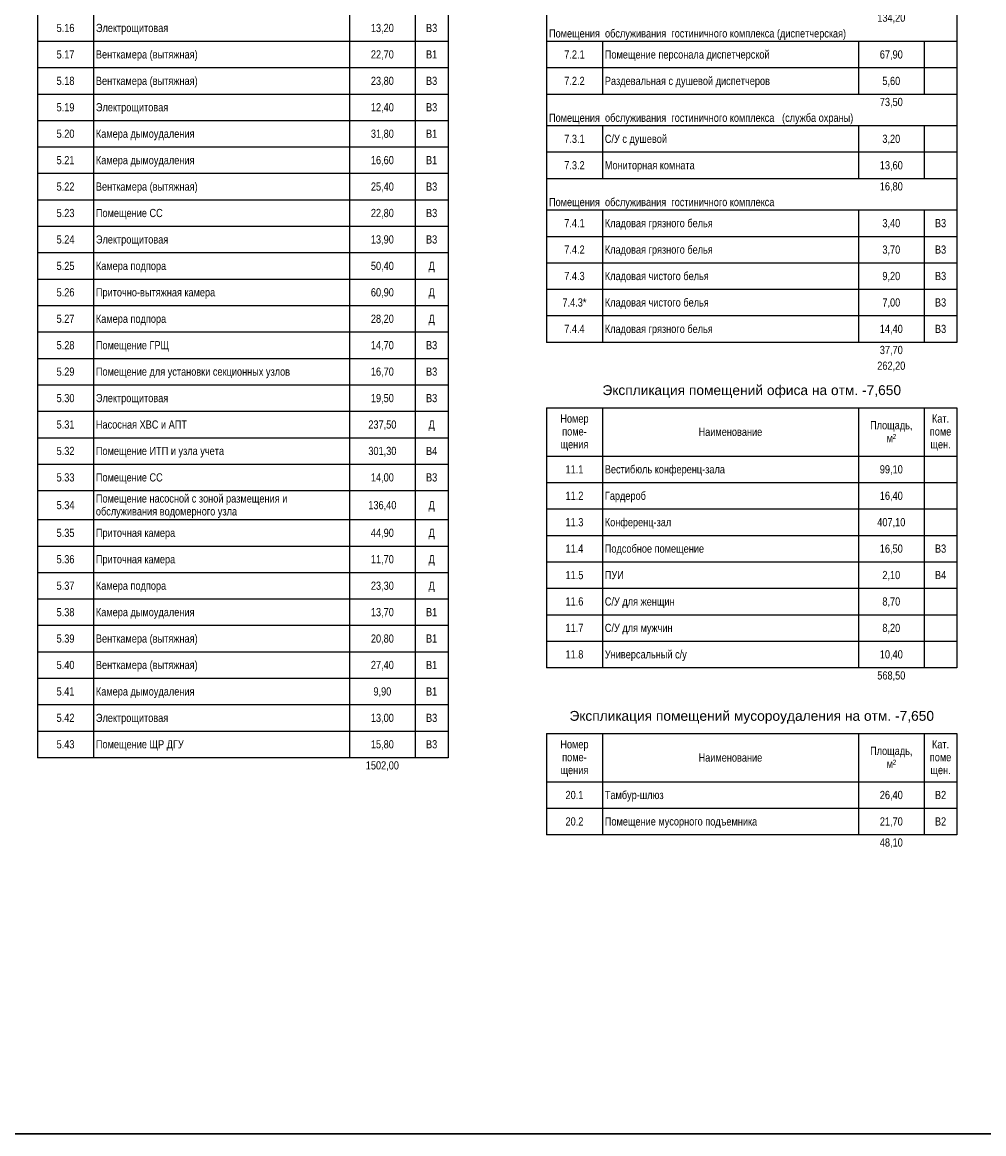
# Model space of a CAD drawing. Header units: millimetres. Extents: x -277772 to 277599, y -59564 to 282085.
# Tile 175 of 190: x 213569 to 242853, y 9064 to 42913. Entities that reach past the tile are written whole.
import ezdxf

# ---------------------------------------------------------------- set-up
doc = ezdxf.new("R2010")
doc.units = ezdxf.units.MM
doc.layers.add('UNPLOTTED', color=2, linetype='Continuous', plot=False)
doc.styles.add('Arial', font='arial.ttf', dxfattribs={"width": 0.8, "height": 350})
doc.styles.add('Arial_4', font='arial.ttf', dxfattribs={"height": 3})

# ---------------------------------------------------------------- blocks, each defined once
blk = doc.blocks.new('A$C5a34e52e')
for p, q in [((318.29, 413.56), (318.29, 213.56)), ((443.29, 413.56), (443.29, 213.56)), ((163.29, 297.55), (163.29, 289.5)), ((180.29, 297.55), (180.29, 289.5)), ((258.29, 297.55), (258.29, 289.5)), ((278.29, 297.55), (278.29, 289.5)), ((288.29, 297.55), (288.29, 289.5)), ((288.29, 297.55), (288.29, 289.5)), ((180.29, 289.5), (163.29, 289.5)), ((163.29, 289.5), (163.29, 281.45)), ((258.29, 289.5), (180.29, 289.5)), ((180.29, 289.5), (180.29, 281.45)), ((278.29, 289.5), (258.29, 289.5)), ((258.29, 289.5), (258.29, 281.45)), ((288.29, 289.5), (278.29, 289.5)), ((278.29, 289.5), (278.29, 281.45)), ((288.29, 289.5), (288.29, 289.5)), ((288.29, 289.5), (288.29, 281.45)), ((288.29, 289.5), (288.29, 281.45)), ((335.29, 289.48), (318.29, 289.48)), ((318.29, 289.48), (318.29, 281.43)), ((413.29, 289.48), (335.29, 289.48)), ((335.29, 289.48), (335.29, 281.43)), ((433.29, 289.48), (413.29, 289.48)), ((413.29, 289.48), (413.29, 281.43)), ((443.29, 289.48), (433.29, 289.48)), ((433.29, 289.48), (433.29, 281.43)), ((443.29, 289.48), (443.29, 289.48)), ((443.29, 289.48), (443.29, 281.43)), ((443.29, 289.48), (443.29, 281.43)), ((180.29, 281.45), (163.29, 281.45)), ((163.29, 281.45), (163.29, 273.4)), ((258.29, 281.45), (180.29, 281.45)), ((180.29, 281.45), (180.29, 273.4)), ((278.29, 281.45), (258.29, 281.45)), ((258.29, 281.45), (258.29, 273.4)), ((288.29, 281.45), (278.29, 281.45)), ((278.29, 281.45), (278.29, 273.4)), ((288.29, 281.45), (288.29, 281.45)), ((288.29, 281.45), (288.29, 273.4)), ((288.29, 281.45), (288.29, 273.4)), ((335.29, 281.43), (318.29, 281.43)), ((318.29, 281.43), (318.29, 273.38)), ((413.29, 281.43), (335.29, 281.43)), ((335.29, 281.43), (335.29, 273.38)), ((433.29, 281.43), (413.29, 281.43)), ((413.29, 281.43), (413.29, 273.38)), ((443.29, 281.43), (433.29, 281.43)), ((433.29, 281.43), (433.29, 273.38)), ((443.29, 281.43), (443.29, 281.43)), ((443.29, 281.43), (443.29, 273.38)), ((443.29, 281.43), (443.29, 273.38)), ((180.29, 273.4), (163.29, 273.4)), ((163.29, 273.4), (163.29, 265.35)), ((258.29, 273.4), (180.29, 273.4)), ((180.29, 273.4), (180.29, 265.35)), ((278.29, 273.4), (258.29, 273.4)), ((258.29, 273.4), (258.29, 265.35)), ((288.29, 273.4), (278.29, 273.4)), ((278.29, 273.4), (278.29, 265.35)), ((288.29, 273.4), (288.29, 273.4)), ((288.29, 273.4), (288.29, 265.35)), ((288.29, 273.4), (288.29, 265.35)), ((335.29, 273.38), (318.29, 273.38)), ((413.29, 273.38), (335.29, 273.38)), ((433.29, 273.38), (413.29, 273.38)), ((443.29, 273.38), (433.29, 273.38)), ((443.29, 273.38), (443.29, 273.38)), ((180.29, 265.35), (163.29, 265.35)), ((163.29, 265.35), (163.29, 257.3)), ((258.29, 265.35), (180.29, 265.35)), ((180.29, 265.35), (180.29, 257.3)), ((278.29, 265.35), (258.29, 265.35)), ((258.29, 265.35), (258.29, 257.3)), ((288.29, 265.35), (278.29, 265.35)), ((278.29, 265.35), (278.29, 257.3)), ((288.29, 265.35), (288.29, 265.35)), ((288.29, 265.35), (288.29, 257.3)), ((288.29, 265.35), (288.29, 257.3)), ((335.29, 263.8), (318.29, 263.8)), ((318.29, 263.8), (318.29, 255.75)), ((413.29, 263.8), (335.29, 263.8)), ((335.29, 263.8), (335.29, 255.75)), ((433.29, 263.8), (413.29, 263.8)), ((413.29, 263.8), (413.29, 255.75)), ((443.29, 263.8), (433.29, 263.8)), ((433.29, 263.8), (433.29, 255.75)), ((443.29, 263.8), (443.29, 263.8)), ((443.29, 263.8), (443.29, 255.75)), ((443.29, 263.8), (443.29, 255.75)), ((180.29, 257.3), (163.29, 257.3)), ((163.29, 257.3), (163.29, 249.25)), ((258.29, 257.3), (180.29, 257.3)), ((180.29, 257.3), (180.29, 249.25)), ((278.29, 257.3), (258.29, 257.3)), ((258.29, 257.3), (258.29, 249.25)), ((288.29, 257.3), (278.29, 257.3)), ((278.29, 257.3), (278.29, 249.25)), ((288.29, 257.3), (288.29, 257.3)), ((288.29, 257.3), (288.29, 249.25)), ((288.29, 257.3), (288.29, 249.25)), ((335.29, 255.75), (318.29, 255.75)), ((318.29, 255.75), (318.29, 247.7)), ((413.29, 255.75), (335.29, 255.75)), ((335.29, 255.75), (335.29, 247.7)), ((433.29, 255.75), (413.29, 255.75)), ((413.29, 255.75), (413.29, 247.7)), ((443.29, 255.75), (433.29, 255.75)), ((433.29, 255.75), (433.29, 247.7)), ((443.29, 255.75), (443.29, 255.75)), ((443.29, 255.75), (443.29, 247.7)), ((443.29, 255.75), (443.29, 247.7)), ((180.29, 249.25), (163.29, 249.25)), ((163.29, 249.25), (163.29, 241.2)), ((258.29, 249.25), (180.29, 249.25)), ((180.29, 249.25), (180.29, 241.2)), ((278.29, 249.25), (258.29, 249.25)), ((258.29, 249.25), (258.29, 241.2)), ((288.29, 249.25), (278.29, 249.25)), ((278.29, 249.25), (278.29, 241.2)), ((288.29, 249.25), (288.29, 249.25)), ((288.29, 249.25), (288.29, 241.2)), ((288.29, 249.25), (288.29, 241.2)), ((335.29, 247.7), (318.29, 247.7)), ((413.29, 247.7), (335.29, 247.7)), ((433.29, 247.7), (413.29, 247.7)), ((443.29, 247.7), (433.29, 247.7)), ((443.29, 247.7), (443.29, 247.7)), ((180.29, 241.2), (163.29, 241.2)), ((163.29, 241.2), (163.29, 233.15)), ((258.29, 241.2), (180.29, 241.2)), ((180.29, 241.2), (180.29, 233.15)), ((278.29, 241.2), (258.29, 241.2)), ((258.29, 241.2), (258.29, 233.15)), ((288.29, 241.2), (278.29, 241.2)), ((278.29, 241.2), (278.29, 233.15)), ((288.29, 241.2), (288.29, 241.2)), ((288.29, 241.2), (288.29, 233.15)), ((288.29, 241.2), (288.29, 233.15)), ((335.29, 238.11), (318.29, 238.11)), ((318.29, 238.11), (318.29, 230.06)), ((413.29, 238.11), (335.29, 238.11)), ((335.29, 238.11), (335.29, 230.06)), ((433.29, 238.11), (413.29, 238.11)), ((413.29, 238.11), (413.29, 230.06)), ((443.29, 238.11), (433.29, 238.11)), ((433.29, 238.11), (433.29, 230.06)), ((443.29, 238.11), (443.29, 238.11)), ((443.29, 238.11), (443.29, 230.06)), ((443.29, 238.11), (443.29, 230.06)), ((180.29, 233.15), (163.29, 233.15)), ((163.29, 233.15), (163.29, 225.1)), ((258.29, 233.15), (180.29, 233.15)), ((180.29, 233.15), (180.29, 225.1)), ((278.29, 233.15), (258.29, 233.15)), ((258.29, 233.15), (258.29, 225.1)), ((288.29, 233.15), (278.29, 233.15)), ((278.29, 233.15), (278.29, 225.1)), ((288.29, 233.15), (288.29, 233.15)), ((288.29, 233.15), (288.29, 225.1)), ((288.29, 233.15), (288.29, 225.1)), ((335.29, 230.06), (318.29, 230.06)), ((318.29, 230.06), (318.29, 222.01)), ((413.29, 230.06), (335.29, 230.06)), ((335.29, 230.06), (335.29, 222.01)), ((433.29, 230.06), (413.29, 230.06)), ((413.29, 230.06), (413.29, 222.01)), ((443.29, 230.06), (433.29, 230.06)), ((433.29, 230.06), (433.29, 222.01)), ((443.29, 230.06), (443.29, 230.06)), ((443.29, 230.06), (443.29, 222.01)), ((443.29, 230.06), (443.29, 222.01)), ((180.29, 225.1), (163.29, 225.1)), ((163.29, 225.1), (163.29, 217.05)), ((258.29, 225.1), (180.29, 225.1)), ((180.29, 225.1), (180.29, 217.05)), ((278.29, 225.1), (258.29, 225.1)), ((258.29, 225.1), (258.29, 217.05)), ((288.29, 225.1), (278.29, 225.1)), ((278.29, 225.1), (278.29, 217.05)), ((288.29, 225.1), (288.29, 225.1)), ((288.29, 225.1), (288.29, 217.05)), ((288.29, 225.1), (288.29, 217.05)), ((335.29, 222.01), (318.29, 222.01)), ((318.29, 222.01), (318.29, 213.96)), ((413.29, 222.01), (335.29, 222.01)), ((335.29, 222.01), (335.29, 213.96)), ((433.29, 222.01), (413.29, 222.01)), ((413.29, 222.01), (413.29, 213.96)), ((443.29, 222.01), (433.29, 222.01)), ((433.29, 222.01), (433.29, 213.96)), ((443.29, 222.01), (443.29, 222.01)), ((443.29, 222.01), (443.29, 213.96)), ((443.29, 222.01), (443.29, 213.96)), ((180.29, 217.05), (163.29, 217.05)), ((163.29, 217.05), (163.29, 209)), ((258.29, 217.05), (180.29, 217.05)), ((180.29, 217.05), (180.29, 209)), ((278.29, 217.05), (258.29, 217.05)), ((258.29, 217.05), (258.29, 209)), ((288.29, 217.05), (278.29, 217.05)), ((278.29, 217.05), (278.29, 209)), ((288.29, 217.05), (288.29, 217.05)), ((288.29, 217.05), (288.29, 209)), ((288.29, 217.05), (288.29, 209)), ((335.29, 213.96), (318.29, 213.96)), ((318.29, 213.96), (318.29, 205.91)), ((413.29, 213.96), (335.29, 213.96)), ((335.29, 213.96), (335.29, 205.91)), ((433.29, 213.96), (413.29, 213.96)), ((413.29, 213.96), (413.29, 205.91)), ((443.29, 213.96), (433.29, 213.96)), ((433.29, 213.96), (433.29, 205.91)), ((443.29, 213.96), (443.29, 213.96)), ((443.29, 213.96), (443.29, 205.91)), ((443.29, 213.96), (443.29, 205.91)), ((180.29, 209), (163.29, 209)), ((163.29, 209), (163.29, 200.95)), ((258.29, 209), (180.29, 209)), ((180.29, 209), (180.29, 200.95)), ((278.29, 209), (258.29, 209)), ((258.29, 209), (258.29, 200.95)), ((288.29, 209), (278.29, 209)), ((278.29, 209), (278.29, 200.95)), ((288.29, 209), (288.29, 209)), ((288.29, 209), (288.29, 200.95)), ((288.29, 209), (288.29, 200.95)), ((335.29, 205.91), (318.29, 205.91)), ((318.29, 205.91), (318.29, 197.86)), ((413.29, 205.91), (335.29, 205.91)), ((335.29, 205.91), (335.29, 197.86)), ((433.29, 205.91), (413.29, 205.91)), ((413.29, 205.91), (413.29, 197.86)), ((443.29, 205.91), (433.29, 205.91)), ((433.29, 205.91), (433.29, 197.86)), ((443.29, 205.91), (443.29, 205.91)), ((443.29, 205.91), (443.29, 197.86)), ((443.29, 205.91), (443.29, 197.86)), ((180.29, 200.95), (163.29, 200.95)), ((163.29, 200.95), (163.29, 192.9)), ((258.29, 200.95), (180.29, 200.95)), ((180.29, 200.95), (180.29, 192.9)), ((278.29, 200.95), (258.29, 200.95)), ((258.29, 200.95), (258.29, 192.9)), ((288.29, 200.95), (278.29, 200.95)), ((278.29, 200.95), (278.29, 192.9)), ((288.29, 200.95), (288.29, 200.95)), ((288.29, 200.95), (288.29, 192.9)), ((288.29, 200.95), (288.29, 192.9)), ((335.29, 197.86), (318.29, 197.86)), ((413.29, 197.86), (335.29, 197.86)), ((433.29, 197.86), (413.29, 197.86)), ((443.29, 197.86), (433.29, 197.86)), ((443.29, 197.86), (443.29, 197.86)), ((180.29, 192.9), (163.29, 192.9)), ((163.29, 192.9), (163.29, 184.85)), ((258.29, 192.9), (180.29, 192.9)), ((180.29, 192.9), (180.29, 184.85)), ((278.29, 192.9), (258.29, 192.9)), ((258.29, 192.9), (258.29, 184.85)), ((288.29, 192.9), (278.29, 192.9)), ((278.29, 192.9), (278.29, 184.85)), ((288.29, 192.9), (288.29, 192.9)), ((288.29, 192.9), (288.29, 184.85)), ((288.29, 192.9), (288.29, 184.85)), ((180.29, 184.85), (163.29, 184.85)), ((163.29, 184.85), (163.29, 176.8)), ((258.29, 184.85), (180.29, 184.85)), ((180.29, 184.85), (180.29, 176.8)), ((278.29, 184.85), (258.29, 184.85)), ((258.29, 184.85), (258.29, 176.8)), ((288.29, 184.85), (278.29, 184.85)), ((278.29, 184.85), (278.29, 176.8)), ((288.29, 184.85), (288.29, 184.85)), ((288.29, 184.85), (288.29, 176.8)), ((288.29, 184.85), (288.29, 176.8)), ((180.29, 176.8), (163.29, 176.8)), ((163.29, 176.8), (163.29, 168.75)), ((258.29, 176.8), (180.29, 176.8)), ((180.29, 176.8), (180.29, 168.75)), ((278.29, 176.8), (258.29, 176.8)), ((258.29, 176.8), (258.29, 168.75)), ((288.29, 176.8), (278.29, 176.8)), ((278.29, 176.8), (278.29, 168.75)), ((288.29, 176.8), (288.29, 176.8)), ((288.29, 176.8), (288.29, 168.75)), ((288.29, 176.8), (288.29, 168.75)), ((318.29, 177.91), (318.29, 163.15)), ((318.29, 177.91), (443.29, 177.91)), ((335.29, 177.91), (335.29, 163.15)), ((413.29, 177.91), (413.29, 163.15)), ((433.29, 177.91), (433.29, 163.15)), ((443.29, 177.91), (443.29, 163.15)), ((443.29, 177.91), (443.29, 163.15)), ((180.29, 168.75), (163.29, 168.75)), ((163.29, 168.75), (163.29, 160.7)), ((258.29, 168.75), (180.29, 168.75)), ((180.29, 168.75), (180.29, 160.7)), ((278.29, 168.75), (258.29, 168.75)), ((258.29, 168.75), (258.29, 160.7)), ((288.29, 168.75), (278.29, 168.75)), ((278.29, 168.75), (278.29, 160.7)), ((288.29, 168.75), (288.29, 168.75)), ((288.29, 168.75), (288.29, 160.7)), ((288.29, 168.75), (288.29, 160.7)), ((335.29, 163.15), (318.29, 163.15)), ((318.29, 163.15), (318.29, 155.1)), ((413.29, 163.15), (335.29, 163.15)), ((335.29, 163.15), (335.29, 155.1)), ((433.29, 163.15), (413.29, 163.15)), ((413.29, 163.15), (413.29, 155.1)), ((443.29, 163.15), (433.29, 163.15)), ((433.29, 163.15), (433.29, 155.1)), ((443.29, 163.15), (443.29, 163.15)), ((443.29, 163.15), (443.29, 155.1)), ((443.29, 163.15), (443.29, 155.1)), ((180.29, 160.7), (163.29, 160.7)), ((163.29, 160.7), (163.29, 152.65)), ((258.29, 160.7), (180.29, 160.7)), ((180.29, 160.7), (180.29, 152.65)), ((278.29, 160.7), (258.29, 160.7)), ((258.29, 160.7), (258.29, 152.65)), ((288.29, 160.7), (278.29, 160.7)), ((278.29, 160.7), (278.29, 152.65)), ((288.29, 160.7), (288.29, 160.7)), ((288.29, 160.7), (288.29, 152.65)), ((288.29, 160.7), (288.29, 152.65)), ((180.29, 152.65), (163.29, 152.65)), ((163.29, 152.65), (163.29, 143.81)), ((258.29, 152.65), (180.29, 152.65)), ((180.29, 152.65), (180.29, 143.81)), ((278.29, 152.65), (258.29, 152.65)), ((258.29, 152.65), (258.29, 143.81)), ((288.29, 152.65), (278.29, 152.65)), ((278.29, 152.65), (278.29, 143.81)), ((288.29, 152.65), (288.29, 152.65)), ((288.29, 152.65), (288.29, 143.81)), ((288.29, 152.65), (288.29, 143.81)), ((335.29, 155.1), (318.29, 155.1)), ((318.29, 155.1), (318.29, 147.05)), ((413.29, 155.1), (335.29, 155.1)), ((335.29, 155.1), (335.29, 147.05)), ((433.29, 155.1), (413.29, 155.1)), ((413.29, 155.1), (413.29, 147.05)), ((443.29, 155.1), (433.29, 155.1)), ((433.29, 155.1), (433.29, 147.05)), ((443.29, 155.1), (443.29, 155.1)), ((443.29, 155.1), (443.29, 147.05)), ((443.29, 155.1), (443.29, 147.05)), ((335.29, 147.05), (318.29, 147.05)), ((318.29, 147.05), (318.29, 139)), ((413.29, 147.05), (335.29, 147.05)), ((335.29, 147.05), (335.29, 139)), ((433.29, 147.05), (413.29, 147.05)), ((413.29, 147.05), (413.29, 139)), ((443.29, 147.05), (433.29, 147.05)), ((433.29, 147.05), (433.29, 139)), ((443.29, 147.05), (443.29, 147.05)), ((443.29, 147.05), (443.29, 139)), ((443.29, 147.05), (443.29, 139)), ((180.29, 143.81), (163.29, 143.81)), ((163.29, 143.81), (163.29, 135.76)), ((258.29, 143.81), (180.29, 143.81)), ((180.29, 143.81), (180.29, 135.76)), ((278.29, 143.81), (258.29, 143.81)), ((258.29, 143.81), (258.29, 135.76)), ((288.29, 143.81), (278.29, 143.81)), ((278.29, 143.81), (278.29, 135.76)), ((288.29, 143.81), (288.29, 143.81)), ((288.29, 143.81), (288.29, 135.76)), ((288.29, 143.81), (288.29, 135.76)), ((335.29, 139), (318.29, 139)), ((318.29, 139), (318.29, 130.95)), ((413.29, 139), (335.29, 139)), ((335.29, 139), (335.29, 130.95)), ((433.29, 139), (413.29, 139)), ((413.29, 139), (413.29, 130.95)), ((443.29, 139), (433.29, 139)), ((433.29, 139), (433.29, 130.95)), ((443.29, 139), (443.29, 139)), ((443.29, 139), (443.29, 130.95)), ((443.29, 139), (443.29, 130.95)), ((180.29, 135.76), (163.29, 135.76)), ((163.29, 135.76), (163.29, 127.71)), ((258.29, 135.76), (180.29, 135.76)), ((180.29, 135.76), (180.29, 127.71)), ((278.29, 135.76), (258.29, 135.76)), ((258.29, 135.76), (258.29, 127.71)), ((288.29, 135.76), (278.29, 135.76)), ((278.29, 135.76), (278.29, 127.71)), ((288.29, 135.76), (288.29, 135.76)), ((288.29, 135.76), (288.29, 127.71)), ((288.29, 135.76), (288.29, 127.71)), ((335.29, 130.95), (318.29, 130.95)), ((318.29, 130.95), (318.29, 122.9)), ((413.29, 130.95), (335.29, 130.95)), ((335.29, 130.95), (335.29, 122.9)), ((433.29, 130.95), (413.29, 130.95)), ((413.29, 130.95), (413.29, 122.9)), ((443.29, 130.95), (433.29, 130.95)), ((433.29, 130.95), (433.29, 122.9)), ((443.29, 130.95), (443.29, 130.95)), ((443.29, 130.95), (443.29, 122.9)), ((443.29, 130.95), (443.29, 122.9)), ((180.29, 127.71), (163.29, 127.71)), ((163.29, 127.71), (163.29, 119.66)), ((258.29, 127.71), (180.29, 127.71)), ((180.29, 127.71), (180.29, 119.66)), ((278.29, 127.71), (258.29, 127.71)), ((258.29, 127.71), (258.29, 119.66)), ((288.29, 127.71), (278.29, 127.71)), ((278.29, 127.71), (278.29, 119.66)), ((288.29, 127.71), (288.29, 127.71)), ((288.29, 127.71), (288.29, 119.66)), ((288.29, 127.71), (288.29, 119.66)), ((335.29, 122.9), (318.29, 122.9)), ((318.29, 122.9), (318.29, 114.85)), ((413.29, 122.9), (335.29, 122.9)), ((335.29, 122.9), (335.29, 114.85)), ((433.29, 122.9), (413.29, 122.9)), ((413.29, 122.9), (413.29, 114.85)), ((443.29, 122.9), (433.29, 122.9)), ((433.29, 122.9), (433.29, 114.85)), ((443.29, 122.9), (443.29, 122.9)), ((443.29, 122.9), (443.29, 114.85)), ((443.29, 122.9), (443.29, 114.85)), ((180.29, 119.66), (163.29, 119.66)), ((163.29, 119.66), (163.29, 111.61)), ((258.29, 119.66), (180.29, 119.66)), ((180.29, 119.66), (180.29, 111.61)), ((278.29, 119.66), (258.29, 119.66)), ((258.29, 119.66), (258.29, 111.61)), ((288.29, 119.66), (278.29, 119.66)), ((278.29, 119.66), (278.29, 111.61)), ((288.29, 119.66), (288.29, 119.66)), ((288.29, 119.66), (288.29, 111.61)), ((288.29, 119.66), (288.29, 111.61)), ((335.29, 114.85), (318.29, 114.85)), ((318.29, 114.85), (318.29, 106.8)), ((413.29, 114.85), (335.29, 114.85)), ((335.29, 114.85), (335.29, 106.8)), ((433.29, 114.85), (413.29, 114.85)), ((413.29, 114.85), (413.29, 106.8)), ((443.29, 114.85), (433.29, 114.85)), ((433.29, 114.85), (433.29, 106.8)), ((443.29, 114.85), (443.29, 114.85)), ((443.29, 114.85), (443.29, 106.8)), ((443.29, 114.85), (443.29, 106.8)), ((180.29, 111.61), (163.29, 111.61)), ((163.29, 111.61), (163.29, 103.56)), ((258.29, 111.61), (180.29, 111.61)), ((180.29, 111.61), (180.29, 103.56)), ((278.29, 111.61), (258.29, 111.61)), ((258.29, 111.61), (258.29, 103.56)), ((288.29, 111.61), (278.29, 111.61)), ((278.29, 111.61), (278.29, 103.56)), ((288.29, 111.61), (288.29, 111.61)), ((288.29, 111.61), (288.29, 103.56)), ((288.29, 111.61), (288.29, 103.56)), ((335.29, 106.8), (318.29, 106.8)), ((318.29, 106.8), (318.29, 98.75)), ((413.29, 106.8), (335.29, 106.8)), ((335.29, 106.8), (335.29, 98.75)), ((433.29, 106.8), (413.29, 106.8)), ((413.29, 106.8), (413.29, 98.75)), ((443.29, 106.8), (433.29, 106.8)), ((433.29, 106.8), (433.29, 98.75)), ((443.29, 106.8), (443.29, 106.8)), ((443.29, 106.8), (443.29, 98.75)), ((443.29, 106.8), (443.29, 98.75)), ((180.29, 103.56), (163.29, 103.56)), ((163.29, 103.56), (163.29, 95.51)), ((258.29, 103.56), (180.29, 103.56)), ((180.29, 103.56), (180.29, 95.51)), ((278.29, 103.56), (258.29, 103.56)), ((258.29, 103.56), (258.29, 95.51)), ((288.29, 103.56), (278.29, 103.56)), ((278.29, 103.56), (278.29, 95.51)), ((288.29, 103.56), (288.29, 103.56)), ((288.29, 103.56), (288.29, 95.51)), ((288.29, 103.56), (288.29, 95.51)), ((335.29, 98.75), (318.29, 98.75)), ((413.29, 98.75), (335.29, 98.75)), ((433.29, 98.75), (413.29, 98.75)), ((443.29, 98.75), (433.29, 98.75)), ((443.29, 98.75), (443.29, 98.75)), ((180.29, 95.51), (163.29, 95.51)), ((163.29, 95.51), (163.29, 87.46)), ((258.29, 95.51), (180.29, 95.51)), ((180.29, 95.51), (180.29, 87.46)), ((278.29, 95.51), (258.29, 95.51)), ((258.29, 95.51), (258.29, 87.46)), ((288.29, 95.51), (278.29, 95.51)), ((278.29, 95.51), (278.29, 87.46)), ((288.29, 95.51), (288.29, 95.51)), ((288.29, 95.51), (288.29, 87.46)), ((288.29, 95.51), (288.29, 87.46)), ((180.29, 87.46), (163.29, 87.46)), ((163.29, 87.46), (163.29, 79.41)), ((258.29, 87.46), (180.29, 87.46)), ((180.29, 87.46), (180.29, 79.41)), ((278.29, 87.46), (258.29, 87.46)), ((258.29, 87.46), (258.29, 79.41)), ((288.29, 87.46), (278.29, 87.46)), ((278.29, 87.46), (278.29, 79.41)), ((288.29, 87.46), (288.29, 87.46)), ((288.29, 87.46), (288.29, 79.41)), ((288.29, 87.46), (288.29, 79.41)), ((180.29, 79.41), (163.29, 79.41)), ((163.29, 79.41), (163.29, 71.36)), ((258.29, 79.41), (180.29, 79.41)), ((180.29, 79.41), (180.29, 71.36)), ((278.29, 79.41), (258.29, 79.41)), ((258.29, 79.41), (258.29, 71.36)), ((288.29, 79.41), (278.29, 79.41)), ((278.29, 79.41), (278.29, 71.36)), ((288.29, 79.41), (288.29, 79.41)), ((288.29, 79.41), (288.29, 71.36)), ((288.29, 79.41), (288.29, 71.36)), ((318.29, 78.73), (318.29, 63.97)), ((318.29, 78.73), (443.29, 78.73)), ((335.29, 78.73), (335.29, 63.97)), ((413.29, 78.73), (413.29, 63.97)), ((433.29, 78.73), (433.29, 63.97)), ((443.29, 78.73), (443.29, 63.97)), ((443.29, 78.73), (443.29, 63.97)), ((180.29, 71.36), (163.29, 71.36)), ((258.29, 71.36), (180.29, 71.36)), ((278.29, 71.36), (258.29, 71.36)), ((288.29, 71.36), (278.29, 71.36)), ((288.29, 71.36), (288.29, 71.36)), ((335.29, 63.97), (318.29, 63.97)), ((318.29, 63.97), (318.29, 55.92)), ((413.29, 63.97), (335.29, 63.97)), ((335.29, 63.97), (335.29, 55.92)), ((433.29, 63.97), (413.29, 63.97)), ((413.29, 63.97), (413.29, 55.92)), ((443.29, 63.97), (433.29, 63.97)), ((433.29, 63.97), (433.29, 55.92)), ((443.29, 63.97), (443.29, 63.97)), ((443.29, 63.97), (443.29, 55.92)), ((443.29, 63.97), (443.29, 55.92)), ((335.29, 55.92), (318.29, 55.92)), ((318.29, 55.92), (318.29, 47.87)), ((413.29, 55.92), (335.29, 55.92)), ((335.29, 55.92), (335.29, 47.87)), ((433.29, 55.92), (413.29, 55.92)), ((413.29, 55.92), (413.29, 47.87)), ((443.29, 55.92), (433.29, 55.92)), ((433.29, 55.92), (433.29, 47.87)), ((443.29, 55.92), (443.29, 55.92)), ((443.29, 55.92), (443.29, 47.87)), ((443.29, 55.92), (443.29, 47.87)), ((335.29, 47.87), (318.29, 47.87)), ((413.29, 47.87), (335.29, 47.87)), ((433.29, 47.87), (413.29, 47.87)), ((443.29, 47.87), (433.29, 47.87)), ((443.29, 47.87), (443.29, 47.87))]:
    blk.add_line(p, q)
at = {"line_spacing_factor": 0.941778}
for s, insert, char_height, width, attachment_point, style in [('134,20', (423.29, 298.01), 2.5, 12.7939, 2, 'Arial'), ('5.16', (171.79, 294.87), 2.5, 8.1416, 2, 'Arial'), ('Электрощитовая', (181.04, 294.87), 2.5, 32.9031, 1, 'Arial'), ('13,20', (268.29, 294.87), 2.5, 10.4678, 2, 'Arial'), ('В3', (283.29, 294.87), 2.5, 5.1115, 2, 'Arial'), ('Помещения  обслуживания  гостиничного комплекса (диспетчерская)', (319.04, 293.22), 2.5, 135.0098, 1, 'Arial'), ('5.17', (171.79, 286.82), 2.5, 8.1416, 2, 'Arial'), ('Венткамера (вытяжная)', (181.04, 286.82), 2.5, 46.2786, 1, 'Arial'), ('22,70', (268.29, 286.82), 2.5, 10.4678, 2, 'Arial'), ('В1', (283.29, 286.82), 2.5, 5.1115, 2, 'Arial'), ('7.2.1', (326.79, 286.8), 2.5, 9.3047, 2, 'Arial'), ('Помещение персонала диспетчерской', (336.04, 286.8), 2.5, 74.9578, 1, 'Arial'), ('67,90', (423.29, 286.8), 2.5, 10.4678, 2, 'Arial'), ('5.18', (171.79, 278.77), 2.5, 8.1416, 2, 'Arial'), ('Венткамера (вытяжная)', (181.04, 278.77), 2.5, 46.2786, 1, 'Arial'), ('23,80', (268.29, 278.77), 2.5, 10.4678, 2, 'Arial'), ('В3', (283.29, 278.77), 2.5, 5.1115, 2, 'Arial'), ('7.2.2', (326.79, 278.75), 2.5, 9.3047, 2, 'Arial'), ('Раздевальная с душевой диспетчеров', (336.04, 278.75), 2.5, 74.9272, 1, 'Arial'), ('5,60', (423.29, 278.75), 2.5, 8.1416, 2, 'Arial'), ('73,50', (423.29, 272.33), 2.5, 10.4678, 2, 'Arial'), ('5.19', (171.79, 270.72), 2.5, 8.1416, 2, 'Arial'), ('Электрощитовая', (181.04, 270.72), 2.5, 32.9031, 1, 'Arial'), ('12,40', (268.29, 270.72), 2.5, 10.4678, 2, 'Arial'), ('В3', (283.29, 270.72), 2.5, 5.1115, 2, 'Arial'), ('Помещения  обслуживания  гостиничного комплекса   (служба охраны)', (319.04, 267.53), 2.5, 138.193, 1, 'Arial'), ('5.20', (171.79, 262.67), 2.5, 8.1416, 2, 'Arial'), ('Камера дымоудаления', (181.04, 262.67), 2.5, 44.7482, 1, 'Arial'), ('31,80', (268.29, 262.67), 2.5, 10.4678, 2, 'Arial'), ('В1', (283.29, 262.67), 2.5, 5.1115, 2, 'Arial'), ('7.3.1', (326.79, 261.11), 2.5, 9.3047, 2, 'Arial'), ('С/У с душевой', (336.04, 261.11), 2.5, 28.1283, 1, 'Arial'), ('3,20', (423.29, 261.11), 2.5, 8.1416, 2, 'Arial'), ('5.21', (171.79, 254.62), 2.5, 8.1416, 2, 'Arial'), ('Камера дымоудаления', (181.04, 254.62), 2.5, 44.7482, 1, 'Arial'), ('16,60', (268.29, 254.62), 2.5, 10.4678, 2, 'Arial'), ('В1', (283.29, 254.62), 2.5, 5.1115, 2, 'Arial'), ('7.3.2', (326.79, 253.06), 2.5, 9.3047, 2, 'Arial'), ('Мониторная комната', (336.04, 253.06), 2.5, 40.8917, 1, 'Arial'), ('13,60', (423.29, 253.06), 2.5, 10.4678, 2, 'Arial'), ('5.22', (171.79, 246.57), 2.5, 8.1416, 2, 'Arial'), ('Венткамера (вытяжная)', (181.04, 246.57), 2.5, 46.2786, 1, 'Arial'), ('25,40', (268.29, 246.57), 2.5, 10.4678, 2, 'Arial'), ('В3', (283.29, 246.57), 2.5, 5.1115, 2, 'Arial'), ('16,80', (423.29, 246.64), 2.5, 10.4678, 2, 'Arial'), ('Помещения  обслуживания  гостиничного комплекса', (319.04, 241.85), 2.5, 102.4434, 1, 'Arial'), ('5.23', (171.79, 238.52), 2.5, 8.1416, 2, 'Arial'), ('Помещение СС', (181.04, 238.52), 2.5, 30.3933, 1, 'Arial'), ('22,80', (268.29, 238.52), 2.5, 10.4678, 2, 'Arial'), ('В3', (283.29, 238.52), 2.5, 5.1115, 2, 'Arial'), ('7.4.1', (326.79, 235.43), 2.5, 9.3047, 2, 'Arial'), ('Кладовая грязного белья', (336.04, 235.43), 2.5, 49.0945, 1, 'Arial'), ('3,40', (423.29, 235.43), 2.5, 8.1416, 2, 'Arial'), ('В3', (438.29, 235.43), 2.5, 5.1115, 2, 'Arial'), ('5.24', (171.79, 230.47), 2.5, 8.1416, 2, 'Arial'), ('Электрощитовая', (181.04, 230.47), 2.5, 32.9031, 1, 'Arial'), ('13,90', (268.29, 230.47), 2.5, 10.4678, 2, 'Arial'), ('В3', (283.29, 230.47), 2.5, 5.1115, 2, 'Arial'), ('7.4.2', (326.79, 227.38), 2.5, 9.3047, 2, 'Arial'), ('Кладовая грязного белья', (336.04, 227.38), 2.5, 49.0945, 1, 'Arial'), ('3,70', (423.29, 227.38), 2.5, 8.1416, 2, 'Arial'), ('В3', (438.29, 227.38), 2.5, 5.1115, 2, 'Arial'), ('5.25', (171.79, 222.42), 2.5, 8.1416, 2, 'Arial'), ('Камера подпора', (181.04, 222.42), 2.5, 32.0155, 1, 'Arial'), ('50,40', (268.29, 222.42), 2.5, 10.4678, 2, 'Arial'), ('\\fArial|b0|i0|c204|p34|;Д', (283.29, 222.42), 2.5, 2.8159, 2, 'Arial'), ('7.4.3', (326.79, 219.33), 2.5, 9.3047, 2, 'Arial'), ('Кладовая чистого белья', (336.04, 219.33), 2.5, 47.258, 1, 'Arial'), ('9,20', (423.29, 219.33), 2.5, 8.1416, 2, 'Arial'), ('В3', (438.29, 219.33), 2.5, 5.1115, 2, 'Arial'), ('5.26', (171.79, 214.37), 2.5, 8.1416, 2, 'Arial'), ('Приточно-вытяжная камера', (181.04, 214.37), 2.5, 54.2672, 1, 'Arial'), ('60,90', (268.29, 214.37), 2.5, 10.4678, 2, 'Arial'), ('\\fArial|b0|i0|c204|p34|;Д', (283.29, 214.37), 2.5, 2.8159, 2, 'Arial'), ('7.4.3*', (326.79, 211.28), 2.5, 10.9269, 2, 'Arial'), ('Кладовая чистого белья', (336.04, 211.28), 2.5, 47.258, 1, 'Arial'), ('7,00', (423.29, 211.28), 2.5, 8.1416, 2, 'Arial'), ('В3', (438.29, 211.28), 2.5, 5.1115, 2, 'Arial'), ('5.27', (171.79, 206.32), 2.5, 8.1416, 2, 'Arial'), ('Камера подпора', (181.04, 206.32), 2.5, 32.0155, 1, 'Arial'), ('28,20', (268.29, 206.32), 2.5, 10.4678, 2, 'Arial'), ('\\fArial|b0|i0|c204|p34|;Д', (283.29, 206.32), 2.5, 2.8159, 2, 'Arial'), ('7.4.4', (326.79, 203.23), 2.5, 9.3047, 2, 'Arial'), ('Кладовая грязного белья', (336.04, 203.23), 2.5, 49.0945, 1, 'Arial'), ('14,40', (423.29, 203.23), 2.5, 10.4678, 2, 'Arial'), ('В3', (438.29, 203.23), 2.5, 5.1115, 2, 'Arial'), ('5.28', (171.79, 198.27), 2.5, 8.1416, 2, 'Arial'), ('Помещение ГРЩ', (181.04, 198.27), 2.5, 33.3622, 1, 'Arial'), ('14,70', (268.29, 198.27), 2.5, 10.4678, 2, 'Arial'), ('В3', (283.29, 198.27), 2.5, 5.1115, 2, 'Arial'), ('37,70', (423.29, 196.81), 2.5, 10.4678, 2, 'Arial'), ('5.29', (171.79, 190.22), 2.5, 8.1416, 2, 'Arial'), ('Помещение для установки секционных узлов', (181.04, 190.22), 2.5, 88.0579, 1, 'Arial'), ('16,70', (268.29, 190.22), 2.5, 10.4678, 2, 'Arial'), ('В3', (283.29, 190.22), 2.5, 5.1115, 2, 'Arial'), ('262,20', (423.29, 192.02), 2.5, 12.7939, 2, 'Arial'), ('Экспликация помещений офиса на отм. -7,650', (380.79, 184.82), 3, 108.7107, 2, 'Arial_4'), ('5.30', (171.79, 182.16), 2.5, 8.1416, 2, 'Arial'), ('Электрощитовая', (181.04, 182.16), 2.5, 32.9031, 1, 'Arial'), ('19,50', (268.29, 182.16), 2.5, 10.4678, 2, 'Arial'), ('В3', (283.29, 182.16), 2.5, 5.1115, 2, 'Arial'), ('5.31', (171.79, 174.11), 2.5, 8.1416, 2, 'Arial'), ('Насосная ХВС и АПТ', (181.04, 174.11), 2.5, 41.412, 1, 'Arial'), ('237,50', (268.29, 174.11), 2.5, 12.7939, 2, 'Arial'), ('\\fArial|b0|i0|c204|p34|;Д', (283.29, 174.11), 2.5, 2.8159, 2, 'Arial'), ('Номер\\Pпоме-\\Pщения', (326.79, 175.92), 2.5, 12.8552, 2, 'Arial'), ('Площадь,\\Pм\\fArial|b0|i0|c238|p34|;²', (423.29, 173.9), 2.5, 19.2521, 2, 'Arial'), ('Кат.\\Pпоме\\Pщен.', (438.29, 175.92), 2.5, 9.7944, 2, 'Arial'), ('Наименование', (374.29, 171.88), 2.5, 28.9547, 2, 'Arial'), ('5.32', (171.79, 166.06), 2.5, 8.1416, 2, 'Arial'), ('Помещение ИТП и узла учета', (181.04, 166.06), 2.5, 58.0931, 1, 'Arial'), ('301,30', (268.29, 166.06), 2.5, 12.7939, 2, 'Arial'), ('В4', (283.29, 166.06), 2.5, 5.1115, 2, 'Arial'), ('11.1', (326.79, 160.47), 2.5, 8.1416, 2, 'Arial'), ('Вестибюль конференц-зала', (336.04, 160.47), 2.5, 54.5732, 1, 'Arial'), ('99,10', (423.29, 160.47), 2.5, 10.4678, 2, 'Arial'), ('5.33', (171.79, 158.01), 2.5, 8.1416, 2, 'Arial'), ('Помещение СС', (181.04, 158.01), 2.5, 30.3933, 1, 'Arial'), ('14,00', (268.29, 158.01), 2.5, 10.4678, 2, 'Arial'), ('В3', (283.29, 158.01), 2.5, 5.1115, 2, 'Arial'), ('11.2', (326.79, 152.42), 2.5, 8.1416, 2, 'Arial'), ('Гардероб', (336.04, 152.42), 2.5, 18.7012, 1, 'Arial'), ('16,40', (423.29, 152.42), 2.5, 10.4678, 2, 'Arial'), ('5.34', (171.79, 149.57), 2.5, 8.1416, 2, 'Arial'), ('Помещение насосной с зоной размещения и\\Pобслуживания водомерного узла', (181.04, 151.59), 2.5, 87.0784, 1, 'Arial'), ('136,40', (268.29, 149.57), 2.5, 12.7939, 2, 'Arial'), ('\\fArial|b0|i0|c204|p34|;Д', (283.29, 149.57), 2.5, 2.8159, 2, 'Arial'), ('11.3', (326.79, 144.37), 2.5, 8.1416, 2, 'Arial'), ('Конференц-зал', (336.04, 144.37), 2.5, 30.1484, 1, 'Arial'), ('407,10', (423.29, 144.37), 2.5, 12.7939, 2, 'Arial'), ('5.35', (171.79, 141.13), 2.5, 8.1416, 2, 'Arial'), ('Приточная камера', (181.04, 141.13), 2.5, 36.1169, 1, 'Arial'), ('44,90', (268.29, 141.13), 2.5, 10.4678, 2, 'Arial'), ('\\fArial|b0|i0|c204|p34|;Д', (283.29, 141.13), 2.5, 2.8159, 2, 'Arial'), ('11.4', (326.79, 136.32), 2.5, 8.1416, 2, 'Arial'), ('Подсобное помещение', (336.04, 136.32), 2.5, 45.1461, 1, 'Arial'), ('16,50', (423.29, 136.32), 2.5, 10.4678, 2, 'Arial'), ('В3', (438.29, 136.32), 2.5, 5.1115, 2, 'Arial'), ('5.36', (171.79, 133.08), 2.5, 8.1416, 2, 'Arial'), ('Приточная камера', (181.04, 133.08), 2.5, 36.1169, 1, 'Arial'), ('11,70', (268.29, 133.08), 2.5, 10.4678, 2, 'Arial'), ('\\fArial|b0|i0|c204|p34|;Д', (283.29, 133.08), 2.5, 2.8159, 2, 'Arial'), ('11.5', (326.79, 128.27), 2.5, 8.1416, 2, 'Arial'), ('ПУИ', (336.04, 128.27), 2.5, 8.6313, 1, 'Arial'), ('2,10', (423.29, 128.27), 2.5, 8.1416, 2, 'Arial'), ('В4', (438.29, 128.27), 2.5, 5.1115, 2, 'Arial'), ('5.37', (171.79, 125.03), 2.5, 8.1416, 2, 'Arial'), ('Камера подпора', (181.04, 125.03), 2.5, 32.0155, 1, 'Arial'), ('23,30', (268.29, 125.03), 2.5, 10.4678, 2, 'Arial'), ('\\fArial|b0|i0|c204|p34|;Д', (283.29, 125.03), 2.5, 2.8159, 2, 'Arial'), ('11.6', (326.79, 120.22), 2.5, 8.1416, 2, 'Arial'), ('С/У для женщин', (336.04, 120.22), 2.5, 31.6788, 1, 'Arial'), ('8,70', (423.29, 120.22), 2.5, 8.1416, 2, 'Arial'), ('5.38', (171.79, 116.98), 2.5, 8.1416, 2, 'Arial'), ('Камера дымоудаления', (181.04, 116.98), 2.5, 44.7482, 1, 'Arial'), ('13,70', (268.29, 116.98), 2.5, 10.4678, 2, 'Arial'), ('В1', (283.29, 116.98), 2.5, 5.1115, 2, 'Arial'), ('11.7', (326.79, 112.17), 2.5, 8.1416, 2, 'Arial'), ('С/У для мужчин', (336.04, 112.17), 2.5, 30.6687, 1, 'Arial'), ('8,20', (423.29, 112.17), 2.5, 8.1416, 2, 'Arial'), ('5.39', (171.79, 108.93), 2.5, 8.1416, 2, 'Arial'), ('Венткамера (вытяжная)', (181.04, 108.93), 2.5, 46.2786, 1, 'Arial'), ('20,80', (268.29, 108.93), 2.5, 10.4678, 2, 'Arial'), ('В1', (283.29, 108.93), 2.5, 5.1115, 2, 'Arial'), ('11.8', (326.79, 104.12), 2.5, 8.1416, 2, 'Arial'), ('Универсальный с/у', (336.04, 104.12), 2.5, 37.1269, 1, 'Arial'), ('10,40', (423.29, 104.12), 2.5, 10.4678, 2, 'Arial'), ('5.40', (171.79, 100.88), 2.5, 8.1416, 2, 'Arial'), ('Венткамера (вытяжная)', (181.04, 100.88), 2.5, 46.2786, 1, 'Arial'), ('27,40', (268.29, 100.88), 2.5, 10.4678, 2, 'Arial'), ('В1', (283.29, 100.88), 2.5, 5.1115, 2, 'Arial'), ('568,50', (423.29, 97.7), 2.5, 12.7939, 2, 'Arial'), ('5.41', (171.79, 92.83), 2.5, 8.1416, 2, 'Arial'), ('Камера дымоудаления', (181.04, 92.83), 2.5, 44.7482, 1, 'Arial'), ('9,90', (268.29, 92.83), 2.5, 8.1416, 2, 'Arial'), ('В1', (283.29, 92.83), 2.5, 5.1115, 2, 'Arial'), ('5.42', (171.79, 84.78), 2.5, 8.1416, 2, 'Arial'), ('Электрощитовая', (181.04, 84.78), 2.5, 32.9031, 1, 'Arial'), ('13,00', (268.29, 84.78), 2.5, 10.4678, 2, 'Arial'), ('В3', (283.29, 84.78), 2.5, 5.1115, 2, 'Arial'), ('Экспликация помещений мусороудаления на отм. -7,650', (380.79, 85.63), 3, 132.4728, 2, 'Arial_4'), ('5.43', (171.79, 76.73), 2.5, 8.1416, 2, 'Arial'), ('Помещение ЩР ДГУ', (181.04, 76.73), 2.5, 39.9734, 1, 'Arial'), ('15,80', (268.29, 76.73), 2.5, 10.4678, 2, 'Arial'), ('В3', (283.29, 76.73), 2.5, 5.1115, 2, 'Arial'), ('Номер\\Pпоме-\\Pщения', (326.79, 76.73), 2.5, 12.8552, 2, 'Arial'), ('Площадь,\\Pм\\fArial|b0|i0|c238|p34|;²', (423.29, 74.71), 2.5, 19.2521, 2, 'Arial'), ('Кат.\\Pпоме\\Pщен.', (438.29, 76.73), 2.5, 9.7944, 2, 'Arial'), ('Наименование', (374.29, 72.69), 2.5, 28.9547, 2, 'Arial'), ('1502,00', (268.29, 70.31), 2.5, 15.1201, 2, 'Arial'), ('20.1', (326.79, 61.29), 2.5, 8.1416, 2, 'Arial'), ('Тамбур-шлюз', (336.04, 61.29), 2.5, 26.5979, 1, 'Arial'), ('26,40', (423.29, 61.29), 2.5, 10.4678, 2, 'Arial'), ('В2', (438.29, 61.29), 2.5, 5.1115, 2, 'Arial'), ('20.2', (326.79, 53.24), 2.5, 8.1416, 2, 'Arial'), ('Помещение мусорного подъемника', (336.04, 53.24), 2.5, 69.2342, 1, 'Arial'), ('21,70', (423.29, 53.24), 2.5, 10.4678, 2, 'Arial'), ('В2', (438.29, 53.24), 2.5, 5.1115, 2, 'Arial'), ('48,10', (423.29, 46.82), 2.5, 10.4678, 2, 'Arial')]:
    blk.add_mtext(s, dxfattribs=dict(at, insert=insert, char_height=char_height, width=width, attachment_point=attachment_point, style=style))
blk = doc.blocks.new('*U61')
at = {"color": 0}
blk.add_lwpolyline([(0, 584), (0, 0), (-816, 0), (-816, 584)], close=True, dxfattribs=at)

msp = doc.modelspace()

# ---------------------------------------------------------------- linework, layer by layer
at = {"layer": 'UNPLOTTED', "color": 1, "ltscale": 100}
msp.add_xline((-94774, 9064), (1, 0), dxfattribs=at)

# ---------------------------------------------------------------- block references
at = {"xscale": 100, "yscale": 100, "zscale": 100}
msp.add_blockref('A$C5a34e52e', (197708, 13377), dxfattribs=at)
at = {"layer": 'UNPLOTTED', "xscale": 100, "yscale": 100, "zscale": 100}
msp.add_blockref('*U61', (277599, 9064), dxfattribs=at)

doc.saveas('drawing.dxf')
